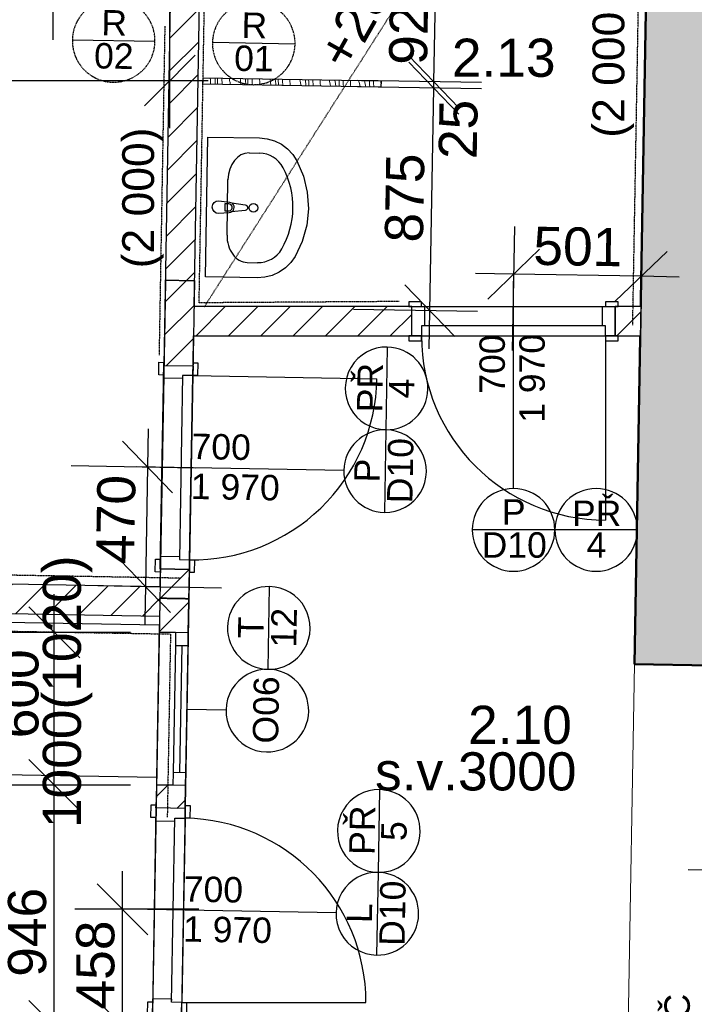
# Model space of a CAD drawing. Header units: millimetres. Extents: x -25972 to 4435, y -2839 to 20217.
# Tile 45 of 110: x -18651 to -15999, y 3726 to 7595. Entities that reach past the tile are written whole.
import ezdxf

# ---------------------------------------------------------------- set-up
doc = ezdxf.new("R2010")
doc.units = ezdxf.units.MM
doc.header["$MEASUREMENT"] = 0
for name, pattern in [('Wipeout_Contour', [1000, 0, -1000]), ('Čerchovaná M', [4.5, 2.5, -0.85, 0.3, -0.85]), ('Čárkovaná M', [4.5, 2.5, -2]), ('Čárkovaná S', [2.5, 1.5, -1])]:
    doc.linetypes.add(name, pattern=pattern)
for name, color, linetype in [('7._POHLED ZÁPADNÍ_2_0', 7, 'Continuous'), ('7._POHLED ZÁPADNÍ_2_3D prvky fasada nove', 7, 'Continuous'), ('7._POHLED ZÁPADNÍ_2_Anotace - SP', 7, 'Continuous'), ('7._POHLED ZÁPADNÍ_2_Konstrukce - nosné', 7, 'Continuous'), ('7._POHLED ZÁPADNÍ_2_Kóty - SP', 7, 'Continuous'), ('7._POHLED ZÁPADNÍ_2_Nové_Anotace - SP', 7, 'Continuous'), ('7._POHLED ZÁPADNÍ_2_Nové_Interiér - nábytek', 7, 'Continuous'), ('7._POHLED ZÁPADNÍ_2_Nové_Konstrukce - nosné', 7, 'Continuous'), ('7._POHLED ZÁPADNÍ_2_Nové_Kresby a obrázky', 7, 'Continuous'), ('7._POHLED ZÁPADNÍ_2_Nové_Kóty - SP', 7, 'Continuous'), ('7._POHLED ZÁPADNÍ_2_Nové_Otvory – Dveře', 7, 'Continuous'), ('7._POHLED ZÁPADNÍ_2_Nové_Otvory – Okna', 7, 'Continuous'), ('7._POHLED ZÁPADNÍ_2_Nové_Otvory – Značky dveří', 7, 'Continuous'), ('7._POHLED ZÁPADNÍ_2_Nové_Otvory – Značky oken', 7, 'Continuous'), ('7._POHLED ZÁPADNÍ_2_Nové_Výplně – Řezové', 7, 'Continuous'), ('7._POHLED ZÁPADNÍ_2_Otvory – Dveře', 7, 'Continuous'), ('7._POHLED ZÁPADNÍ_2_Otvory – Značky dveří', 7, 'Continuous'), ('7._POHLED ZÁPADNÍ_2_Otvory – Značky oken', 7, 'Continuous'), ('7._POHLED ZÁPADNÍ_2_Výplně – Řezové', 7, 'Continuous'), ('7._POHLED ZÁPADNÍ_2_Zóny', 7, 'Continuous')]:
    doc.layers.add(name, color=color, linetype=linetype)
doc.styles.add('GENEROVANÝ_STYL_1', font='txt')
doc.styles.add('GENEROVANÝ_STYL_2', font='txt')
pattern_1 = [(45, (0, -9e-13), (-63.6396, 63.6396), [])]

# ---------------------------------------------------------------- blocks, each defined once
blk = doc.blocks.new('*X45', base_point=(-26263.1, -5016.6))
at = {"layer": '7._POHLED ZÁPADNÍ_2_Nové_Výplně – Řezové', "color": 21, "linetype": 'Continuous', "lineweight": 20, "true_color": 0xffaaaa}
for p, q in [((-17902.3, 7366.3), (-17901.4, 7356.6)), ((-17901.4, 7356.6), (-17900.7, 7341.3)), ((-17882.5, 7360.7), (-17882.7, 7366.1)), ((-17882.4, 7355.3), (-17882.5, 7360.7)), ((-17882.5, 7350), (-17882.4, 7355.3)), ((-17873.2, 7343.2), (-17874, 7365.8)), ((-17855.3, 7340.5), (-17856.8, 7365.5)), ((-17827, 7363), (-17827.2, 7365)), ((-17826.6, 7359.1), (-17827, 7363)), ((-17826, 7355.2), (-17826.6, 7359.1)), ((-17825.3, 7351.3), (-17826, 7355.2)), ((-17784.2, 7364.3), (-17783.5, 7358.9)), ((-17783.5, 7358.9), (-17781.7, 7339.2)), ((-17764, 7361), (-17764.4, 7363.9)), ((-17763.4, 7355.7), (-17764, 7361)), ((-17763, 7350.3), (-17763.4, 7355.7)), ((-17754.3, 7357), (-17754.5, 7363.7)), ((-17753.7, 7338.7), (-17754.3, 7357)), ((-17736.9, 7346.9), (-17737.7, 7363.4)), ((-17707.5, 7349.7), (-17708.4, 7363)), ((-17666.8, 7362.2), (-17666.5, 7361)), ((-17666.5, 7361), (-17663.4, 7337.7)), ((-17646.7, 7361.8), (-17645.4, 7350.5)), ((-17634.3, 7336.6), (-17634.9, 7361.6)), ((-17618.2, 7354.2), (-17618.4, 7361.3)), ((-17617.3, 7336.3), (-17618.2, 7354.2)), ((-17589.2, 7355.1), (-17589.5, 7360.8)), ((-17588.3, 7341.9), (-17589.2, 7355.1)), ((-17550.2, 7360.1), (-17546.5, 7339.8)), ((-17529.1, 7359.8), (-17528.2, 7353.7)), ((-17528.2, 7353.7), (-17526.7, 7341.5)), ((-17515.1, 7349.5), (-17515.2, 7359.5)), ((-17498.1, 7334.2), (-17499, 7359.2)), ((-17469.8, 7347.3), (-17470.4, 7358.7)), ((-17434.3, 7358.1), (-17430.6, 7341.8)), ((-17412, 7357.7), (-17411.8, 7356.8)), ((-17411.8, 7356.8), (-17409.9, 7344.7)), ((-17395.1, 7332.4), (-17395.5, 7357.4)), ((-17379, 7340.5), (-17379.4, 7357.1)), ((-17351, 7352.7), (-17351.1, 7356.6)), ((-17350.4, 7339.4), (-17351, 7352.7)), ((-17319.2, 7356.1), (-17315.8, 7343.6)), ((-17295.4, 7355.7), (-17293.9, 7347.7)), ((-17276, 7351.4), (-17276.2, 7355.3)), ((-17259.7, 7347.9), (-17259.7, 7355)), ((-17231.3, 7344.9), (-17231.6, 7354.5)), ((-17882.7, 7341), (-17882.5, 7350)), ((-17873.1, 7340.8), (-17873.2, 7343.2)), ((-17824.4, 7347.5), (-17825.3, 7351.3)), ((-17823.4, 7343.6), (-17824.4, 7347.5)), ((-17823.4, 7343.6), (-17822.3, 7339.9)), ((-17762.6, 7344.9), (-17763, 7350.3)), ((-17762.4, 7339.6), (-17762.6, 7344.9)), ((-17762.4, 7338.9), (-17762.4, 7339.6)), ((-17736.4, 7338.4), (-17736.9, 7346.9)), ((-17707.3, 7345.8), (-17707.5, 7349.7)), ((-17707, 7341.9), (-17707.3, 7345.8)), ((-17706.5, 7337.9), (-17707, 7341.9)), ((-17663.4, 7337.7), (-17663.3, 7337.1)), ((-17644.6, 7345.2), (-17645.4, 7350.5)), ((-17643.9, 7339.8), (-17644.6, 7345.2)), ((-17643.6, 7336.8), (-17643.9, 7339.8)), ((-17587.9, 7335.8), (-17588.3, 7341.9)), ((-17546.5, 7339.8), (-17545.8, 7335.1)), ((-17526.7, 7341.5), (-17526, 7334.7)), ((-17514.7, 7334.5), (-17515.1, 7349.5)), ((-17469.1, 7334), (-17469.8, 7347.3)), ((-17430.6, 7341.8), (-17429, 7333)), ((-17409.9, 7344.7), (-17408.2, 7332.5)), ((-17378.8, 7332.1), (-17379, 7340.5)), ((-17350, 7331.6), (-17350.4, 7339.4)), ((-17315.8, 7343.6), (-17312.9, 7331)), ((-17293.9, 7347.7), (-17291.7, 7335.6)), ((-17291.7, 7335.6), (-17290.9, 7330.6)), ((-17275.8, 7346.8), (-17276, 7351.4)), ((-17275.5, 7342.1), (-17275.8, 7346.8)), ((-17275.3, 7330.3), (-17275.5, 7342.1)), ((-17259.2, 7330), (-17259.7, 7347.9))]:
    blk.add_line(p, q, dxfattribs=at)

msp = doc.modelspace()

# ---------------------------------------------------------------- hatches: boundary and pattern name
at = {"layer": '7._POHLED ZÁPADNÍ_2_Výplně – Řezové', "linetype": 'Continuous', "lineweight": 13}
msp.add_hatch(color=254, dxfattribs=at).paths.add_polyline_path([(-16234.3, 5062.2), (-15934.3, 5057), (-15862.4, 9181.1), (-16161.9, 9211.4)])

# ---------------------------------------------------------------- linework, layer by layer
at = {"layer": '7._POHLED ZÁPADNÍ_2_Konstrukce - nosné', "color": 7, "linetype": 'Continuous', "lineweight": 50}
msp.add_line((-16234.3, 5062.2), (-15934.3, 5057), dxfattribs=at)
at = {"layer": '7._POHLED ZÁPADNÍ_2_Konstrukce - nosné', "color": 7, "linetype": 'Continuous', "lineweight": 50, "flags": 128}
msp.add_lwpolyline([(-16161.9, 9211.4), (-16234.3, 5062.2)], dxfattribs=at)
at = {"layer": '7._POHLED ZÁPADNÍ_2_Nové_Interiér - nábytek', "color": 1, "linetype": 'Continuous', "lineweight": 25}
for p, q in [((-17749.6, 7071.1), (-17708.9, 7070.4)), ((-17836.2, 6748.4), (-17832.3, 6966.3)), ((-17844.1, 6871.1), (-17844.6, 6843.9)), ((-17829.2, 6870.9), (-17844.1, 6871.1)), ((-17844.6, 6843.9), (-17829.7, 6843.7)), ((-17757.2, 6640.7), (-17716.5, 6640))]:
    msp.add_line(p, q, dxfattribs=at)
at = {"layer": '7._POHLED ZÁPADNÍ_2_Nové_Interiér - nábytek', "color": 1, "linetype": 'Continuous', "lineweight": 25, "flags": 128}
msp.add_lwpolyline([(-17868.8, 6883), (-17826.9, 6878.2, -0.12102), (-17817.5, 6874.8), (-17764.7, 6867.2, -0.882566), (-17765.1, 6845), (-17818.1, 6839.3, -0.12102), (-17827.7, 6836.2), (-17869.7, 6833, -1)], format="xyb", close=True, dxfattribs=at)
at = {"layer": '7._POHLED ZÁPADNÍ_2_Nové_Interiér - nábytek', "color": 1, "linetype": 'Continuous', "lineweight": 25}
msp.add_circle((-17732.2, 6855.5), 17.5, dxfattribs=at)
for centre, radius, start, end in [((-17829.5, 6857.3), 13.6, 268.9912, 88.9912), ((-17829.2, 6857.3), 21.1, 301.7622, 56.2202)]:
    msp.add_arc(centre, radius, start, end, dxfattribs=at)
for centre, major_axis, ratio, start_param, end_param in [((-17751.5, 6964.7), (1.9, 106.4), 0.759899, 0, 1.570796), ((-17710.8, 6964.1), (-107.7, 1.9), 0.986413, 3.638567, 4.712389), ((-17916.3, 6858.8), (-339.3, 6), 0.986413, 2.644618, 3.638567), ((-17755.3, 6747.1), (1.9, 106.4), 0.759899, 1.570796, 3.141593), ((-17714.6, 6746.3), (-107.7, 1.9), 0.986413, 1.570796, 2.644618)]:
    msp.add_ellipse(centre, major_axis=major_axis, ratio=ratio, start_param=start_param, end_param=end_param, dxfattribs=at)
at = {"layer": '7._POHLED ZÁPADNÍ_2_Nové_Konstrukce - nosné', "color": 1, "linetype": 'Continuous', "lineweight": 25}
for p, q in [((-18119.4, 7508.8), (-18444.3, 7514.5)), ((-17568.6, 7499.1), (-17893.5, 7504.8))]:
    msp.add_line(p, q, dxfattribs=at)
at = {"layer": '7._POHLED ZÁPADNÍ_2_Nové_Konstrukce - nosné', "color": 1, "linetype": 'Čerchovaná M', "lineweight": 25, "flags": 128}
msp.add_lwpolyline([(-18444.3, 7514.5, 1), (-18119.4, 7508.8, 1)], format="xyb", close=True, dxfattribs=at)
at = {"layer": '7._POHLED ZÁPADNÍ_2_Nové_Kóty - SP', "color": 1, "linetype": 'Continuous', "lineweight": 25}
for p, q in [((-17022.8, 7350.9), (-17006.5, 8276.1)), ((-17121, 7452.6), (-16924.6, 7249.1)), ((-16925, 7224.1), (-17121.5, 7427.6)), ((-17038.7, 6451.1), (-17023.3, 7325.9)), ((-17023.3, 7325.9), (-17022.8, 7350.9)), ((-16705.9, 6782.6), (-16714.5, 6295.2)), ((-16607.5, 6693.3), (-16810.9, 6496.9)), ((-16309.6, 6488.1), (-16106.2, 6684.5)), ((-16709.2, 6595.1), (-16859.2, 6597.8)), ((-16207.9, 6586.3), (-16709.2, 6595.1)), ((-16057.9, 6583.6), (-16207.9, 6586.3)), ((-17041.3, 6301.1), (-17038.7, 6451.1)), ((-18146.3, 5987.4), (-18149, 5837.4)), ((-18050.7, 5735.6), (-18247.2, 5939.1)), ((-18448.9, 5842.7), (-17961.5, 5834.1)), ((-18215.3, 5187.2), (-18702.8, 5187.2)), ((-18515.3, 4587.3), (-18515.3, 5187.2)), ((-18615.3, 4687.3), (-18415.3, 4487.3)), ((-18215.3, 4587.3), (-18702.8, 4587.3)), ((-18515.3, 3641.1), (-18515.3, 4587.3)), ((-18246.9, 4098.9), (-18246.9, 4248.9)), ((-18146.9, 3998.9), (-18346.9, 4198.9)), ((-17946.9, 4098.9), (-18434.4, 4098.9)), ((-18246.9, 3641.1), (-18246.9, 4098.9)), ((-18615.3, 3741.1), (-18415.3, 3541.1)), ((-18346.9, 3741.1), (-18146.9, 3541.1))]:
    msp.add_line(p, q, dxfattribs=at)
at = {"layer": '7._POHLED ZÁPADNÍ_2_Nové_Otvory – Dveře', "color": 1, "linetype": 'Continuous', "lineweight": 25}
for p, q in [((-17071.7, 6467.4), (-17071.7, 6486.4)), ((-17059.7, 6467.4), (-17059.7, 6392.4)), ((-16359.7, 6392.4), (-16359.7, 6467.4)), ((-16347.7, 6486.4), (-16347.7, 6467.4)), ((-17059.7, 6392.4), (-17071.7, 6392.4)), ((-17071.7, 6392.4), (-17071.7, 6352.4)), ((-16347.7, 6392.4), (-17071.7, 6392.4)), ((-17071.7, 6392.4), (-17071.7, 6352.4)), ((-16347.7, 6392.4), (-16359.7, 6392.4)), ((-16347.7, 6352.4), (-16347.7, 6392.4)), ((-16347.7, 6352.4), (-16347.7, 6392.4)), ((-17071.7, 6333.4), (-17071.7, 6352.4)), ((-17071.7, 6352.4), (-16347.7, 6352.4)), ((-16347.7, 6352.4), (-16347.7, 6333.4)), ((-16347.7, 6352.4), (-16347.7, 5628.4)), ((-18085.6, 6198.3), (-18104.6, 6198.7)), ((-18010.6, 6197), (-18023.3, 5473.1)), ((-18010.6, 6197), (-18010.8, 6185)), ((-17970.6, 6196.3), (-18010.6, 6197)), ((-17970.6, 6196.3), (-18010.6, 6197)), ((-17983.3, 5472.4), (-17970.6, 6196.3)), ((-17951.6, 6196), (-17970.6, 6196.3)), ((-17970.6, 6196.3), (-17246.7, 6183.5)), ((-18010.8, 6185), (-18085.8, 6186.3)), ((-18117.3, 5474.8), (-18098.3, 5474.4)), ((-18098.1, 5486.4), (-18023.1, 5485.1)), ((-18023.1, 5485.1), (-18023.3, 5473.1)), ((-18023.3, 5473.1), (-17983.3, 5472.4)), ((-18023.3, 5473.1), (-17983.3, 5472.4)), ((-17983.3, 5472.4), (-17964.3, 5472.1)), ((-18116.2, 4459.1), (-18135.2, 4459.4)), ((-18053.9, 3733.9), (-18041.2, 4457.7)), ((-18041.4, 4445.7), (-18041.2, 4457.7)), ((-18041.2, 4457.7), (-18001.2, 4457)), ((-18041.2, 4457.7), (-18001.2, 4457)), ((-18001.2, 4457), (-18013.9, 3733.1)), ((-17982.2, 4456.7), (-18001.2, 4457)), ((-18116.4, 4447.1), (-18041.4, 4445.7)), ((-18148.8, 3685.5), (-18147.9, 3735.5)), ((-18147.9, 3735.5), (-18128.9, 3735.2)), ((-18128.9, 3735.2), (-18129.8, 3685.2)), ((-18128.7, 3747.2), (-18129.6, 3697.2)), ((-18053.7, 3745.8), (-18128.7, 3747.2)), ((-18053.9, 3733.9), (-18053.7, 3745.8)), ((-18013.9, 3733.1), (-18053.9, 3733.9)), ((-18013.9, 3733.1), (-18053.9, 3733.9)), ((-18014.8, 3683.2), (-18013.9, 3733.1)), ((-18014.6, 3695.2), (-18013.9, 3733.1)), ((-18013.9, 3733.1), (-17995, 3732.8)), ((-18013.9, 3733.1), (-17289.9, 3733.1)), ((-17995, 3732.8), (-17995.8, 3682.8))]:
    msp.add_line(p, q, dxfattribs=at)
for centre, start, end in [((-16347.7, 6352.4), 180, 270), ((-17970.6, 6196.3), 268.9912, 358.9912), ((-18013.9, 3733.1), 0, 88.9912)]:
    msp.add_arc(centre, 724, start, end, dxfattribs=at)
at = {"layer": '7._POHLED ZÁPADNÍ_2_Nové_Otvory – Okna', "color": 1, "linetype": 'Continuous', "lineweight": 25}
for p, q in [((-18039.3, 5136.1), (-18048.1, 4636.1)), ((-18039.3, 5136.1), (-17989.3, 5135.2)), ((-18014.3, 5135.6), (-18023.1, 4635.7)), ((-17998.1, 4635.3), (-17989.3, 5135.2)), ((-17998.1, 4635.3), (-18048.1, 4636.1))]:
    msp.add_line(p, q, dxfattribs=at)
at = {"layer": '7._POHLED ZÁPADNÍ_2_Nové_Otvory – Značky dveří', "color": 1, "linetype": 'Continuous', "lineweight": 25}
for p, q in [((-18520.6, 8290.5), (-18520.6, 7515.8)), ((-16709.7, 5752.4), (-16709.7, 6567.4)), ((-17206, 6308.4), (-17211.7, 5983.4)), ((-17211.7, 5983.4), (-17217.4, 5658.5)), ((-17377, 5823.8), (-18191.9, 5838.1)), ((-16547.2, 5589.9), (-16872.2, 5589.9)), ((-16222.2, 5589.9), (-16547.2, 5589.9)), ((-17236.6, 4569.1), (-17242.3, 4244.1)), ((-17242.3, 4244.1), (-17248.1, 3919.2)), ((-14993.3, 4235.4), (-16023.1, 4253.4)), ((-17407.7, 4084.5), (-18222.5, 4098.9))]:
    msp.add_line(p, q, dxfattribs=at)
at = {"layer": '7._POHLED ZÁPADNÍ_2_Nové_Otvory – Značky dveří', "color": 1, "linetype": 'Continuous', "lineweight": 25, "flags": 128}
for points in [[(-17211.7, 5983.4, 1), (-17206, 6308.4, 1)], [(-17217.4, 5658.5, 1), (-17211.7, 5983.4, 1)], [(-16872.2, 5589.9, 1), (-16547.2, 5589.9, 1)], [(-16547.2, 5589.9, 1), (-16222.2, 5589.9, 1)], [(-17242.3, 4244.1, 1), (-17236.6, 4569.1, 1)], [(-17248.1, 3919.2, 1), (-17242.3, 4244.1, 1)]]:
    msp.add_lwpolyline(points, format="xyb", close=True, dxfattribs=at)
at = {"layer": '7._POHLED ZÁPADNÍ_2_Nové_Otvory – Značky oken', "color": 1, "linetype": 'Continuous', "lineweight": 25}
for p, q in [((-17674.7, 5042.1), (-17668.9, 5367.1)), ((-17993.7, 4885.2), (-17840, 4882.5))]:
    msp.add_line(p, q, dxfattribs=at)
at = {"layer": '7._POHLED ZÁPADNÍ_2_Nové_Otvory – Značky oken', "color": 1, "linetype": 'Continuous', "lineweight": 25, "flags": 128}
for points in [[(-17668.9, 5367.1, 1), (-17674.7, 5042.1, 1)], [(-17674.7, 5042.1, 1), (-17680.4, 4717.2, 1)]]:
    msp.add_lwpolyline(points, format="xyb", close=True, dxfattribs=at)
at = {"layer": '7._POHLED ZÁPADNÍ_2_Otvory – Dveře', "color": 8, "linetype": 'Continuous', "lineweight": 13}
for q in [(-16259.7, 3607.4), (-15934.3, 5057)]:
    msp.add_line((-16234.3, 5062.2), q, dxfattribs=at)

# ---------------------------------------------------------------- texts
at = {"layer": '7._POHLED ZÁPADNÍ_2_0', "color": 1, "linetype": 'Continuous', "lineweight": 25, "insert": (-16065.8, 3258.6), "char_height": 100, "attachment_point": 5, "rotation": 90, "style": 'GENEROVANÝ_STYL_1'}
msp.add_mtext('\\A1;{\\pqc;\\fArial|b0|i0|c238|p38;SAMOZAVÍRAČ}', dxfattribs=at)
at = {"layer": '7._POHLED ZÁPADNÍ_2_Anotace - SP', "color": 1, "linetype": 'Continuous', "lineweight": 25, "attachment_point": 5, "style": 'GENEROVANÝ_STYL_1'}
for s, insert, char_height, rotation in [('\\A1;{\\pqc;\\fArial|b0|i0|c238|p38;+\\fArial|b0|i0|c238|p38;2800}', (-17279, 7680.2), 150, 60.5885), ('\\A1;{\\pqc;\\fArial|b0|i0|c238|p38;(\\fArial|b0|i0|c238|p38;2 0\\fArial|b0|i0|c238|p38;00)}', (-16317.7, 7407.7), 125, 90)]:
    msp.add_mtext(s, dxfattribs=dict(at, insert=insert, char_height=char_height, rotation=rotation))
at = {"layer": '7._POHLED ZÁPADNÍ_2_Anotace - SP', "color": 1, "linetype": 'Continuous', "lineweight": 25, "insert": (-16858.1, 4639.9), "char_height": 150, "attachment_point": 5, "style": 'GENEROVANÝ_STYL_1'}
msp.add_mtext('\\A1;{\\pqc;\\fArial|b0|i0|c238|p38;s.v.\\fArial|b0|i0|c238|p38;30\\fArial|b0|i0|c238|p38;00}', dxfattribs=at)
at = {"layer": '7._POHLED ZÁPADNÍ_2_Konstrukce - nosné', "color": 1, "linetype": 'Continuous', "lineweight": 25, "char_height": 100, "attachment_point": 4, "rotation": 358.9912, "style": 'GENEROVANÝ_STYL_1'}
for s, insert in [('\\A1;{\\pql;\\fArial|b0|i0|c238|p38;R}', (-18330, 7583.2)), ('\\A1;{\\pql;\\fArial|b0|i0|c238|p38;R}', (-17779.2, 7573.5)), ('\\A1;{\\pql;\\fArial|b0|i0|c238|p38;0\\fArial|b0|i0|c238|p38;2}', (-18358.8, 7452.9)), ('\\A1;{\\pql;\\fArial|b0|i0|c238|p38;0\\fArial|b0|i0|c238|p38;1}', (-17808, 7443.2))]:
    msp.add_mtext(s, dxfattribs=dict(at, insert=insert))
at = {"layer": '7._POHLED ZÁPADNÍ_2_Kóty - SP', "color": 1, "linetype": 'Continuous', "lineweight": 25, "char_height": 150, "attachment_point": 7, "style": 'GENEROVANÝ_STYL_2'}
for s, insert, width, rotation in [('\\A1;{\\pql;\\fArial|b0|i0|c0|p38;925}', (-17047.7, 7416.1), 341.487, 88.9912), ('\\A1;{\\pql;\\fArial|b0|i0|c0|p38;25}', (-16852.5, 7046), 227.658, 88.9912), ('\\A1;{\\pql;\\fArial|b0|i0|c0|p38;875}', (-17064, 6718.3), 341.487, 88.9912), ('\\A1;{\\pql;\\fArial|b0|i0|c0|p38;501}', (-16632.8, 6629.6), 341.487, 358.9912), ('\\A1;{\\pql;\\fArial|b0|i0|c0|p38;470}', (-18199.6, 5454.8), 341.487, 88.9912), ('\\A1;{\\pql;\\fArial|b0|i0|c0|p38;600}', (-18575.3, 4771), 341.487, 90), ('\\A1;{\\pql;\\fArial|b0|i0|c0|p38;946}', (-18545.3, 3833.7), 341.487, 90), ('\\A1;{\\pql;\\fArial|b0|i0|c0|p38;458}', (-18276.9, 3705.2), 341.487, 90)]:
    msp.add_mtext(s, dxfattribs=dict(at, insert=insert, width=width, rotation=rotation))
at = {"layer": '7._POHLED ZÁPADNÍ_2_Otvory – Značky dveří', "color": 1, "linetype": 'Continuous', "lineweight": 25, "char_height": 100, "style": 'GENEROVANÝ_STYL_1'}
for s, insert, attachment_point, rotation in [('\\A1;{\\pql;\\pt0;\\fArial|b0|i0|c238|p38;700}', (-16742.3, 6124.8), 7, 90), ('\\A1;{\\pql;\\pt0;\\fArial|b0|i0|c238|p38;1\xa0970}', (-16686.8, 6010.5), 1, 90), ('\\A1;{\\pql;\\pt0;\\fArial|b0|i0|c238|p38;PŘ}', (-17275.6, 6051.9), 4, 88.9912), ('\\A1;{\\pql;\\pt0;\\fArial|b0|i0|c238|p38;4}', (-17150.2, 6106.9), 4, 88.9912), ('\\A1;{\\pql;\\pt0;\\fArial|b0|i0|c238|p38;700}', (-17976.4, 5867), 7, 358.9912), ('\\A1;{\\pql;\\pt0;\\fArial|b0|i0|c238|p38;D10}', (-17156.7, 5694.6), 4, 88.9912), ('\\A1;{\\pql;\\pt0;\\fArial|b0|i0|c238|p38;P}', (-17286.1, 5776.5), 4, 88.9912), ('\\A1;{\\pql;\\pt0;\\fArial|b0|i0|c238|p38;1\xa0970}', (-17977.4, 5811.5), 1, 358.9912), ('\\A1;{\\pql;\\pt0;\\fArial|b0|i0|c238|p38;PŘ}', (-17306.2, 4312.7), 4, 88.9912), ('\\A1;{\\pql;\\pt0;\\fArial|b0|i0|c238|p38;5}', (-17180, 4367.6), 4, 88.9912), ('\\A1;{\\pql;\\pt0;\\fArial|b0|i0|c238|p38;700}', (-18007, 4127.7), 7, 358.9912), ('\\A1;{\\pql;\\pt0;\\fArial|b0|i0|c238|p38;D10}', (-17187.3, 3955.4), 4, 88.9912), ('\\A1;{\\pql;\\pt0;\\fArial|b0|i0|c238|p38;L}', (-17316.6, 4045), 4, 88.9912), ('\\A1;{\\pql;\\pt0;\\fArial|b0|i0|c238|p38;1\xa0970}', (-18008, 4072.2), 1, 358.9912)]:
    msp.add_mtext(s, dxfattribs=dict(at, insert=insert, attachment_point=attachment_point, rotation=rotation))
at = {"layer": '7._POHLED ZÁPADNÍ_2_Otvory – Značky dveří', "color": 1, "linetype": 'Continuous', "lineweight": 25, "char_height": 100, "attachment_point": 4, "style": 'GENEROVANÝ_STYL_1'}
for s, insert in [('\\A1;{\\pql;\\pt0;\\fArial|b0|i0|c238|p38;P}', (-16755.4, 5660.6)), ('\\A1;{\\pql;\\pt0;\\fArial|b0|i0|c238|p38;PŘ}', (-16479.8, 5655)), ('\\A1;{\\pql;\\pt0;\\fArial|b0|i0|c238|p38;D10}', (-16835, 5529.8)), ('\\A1;{\\pql;\\pt0;\\fArial|b0|i0|c238|p38;4}', (-16422.6, 5530.6))]:
    msp.add_mtext(s, dxfattribs=dict(at, insert=insert))
at = {"layer": '7._POHLED ZÁPADNÍ_2_Otvory – Značky oken', "color": 1, "linetype": 'Continuous', "lineweight": 25, "char_height": 100, "attachment_point": 4, "rotation": 88.9912, "style": 'GENEROVANÝ_STYL_1'}
for s, insert in [('\\A1;{\\pql;\\pt0;\\fArial|b0|i0|c238|p38;12}', (-17613.9, 5127.7)), ('\\A1;{\\pql;\\pt0;\\fArial|b0|i0|c238|p38;T}', (-17743.3, 5163.3)), ('\\A1;{\\pql;\\pt0;\\fArial|b0|i0|c238|p38;O06}', (-17684.7, 4750.4))]:
    msp.add_mtext(s, dxfattribs=dict(at, insert=insert))
at = {"layer": '7._POHLED ZÁPADNÍ_2_Zóny', "color": 1, "linetype": 'Continuous', "lineweight": 25, "char_height": 150, "attachment_point": 2, "style": 'GENEROVANÝ_STYL_1'}
for s, insert in [('\\A1;{\\pqc;\\pt0;\\fArial|b0|i0|c238|p38;2.13}', (-16748.2, 7520.3)), ('\\A1;{\\pqc;\\pt0;\\fArial|b0|i0|c238|p38;2.10}', (-16684.4, 4898.9))]:
    msp.add_mtext(s, dxfattribs=dict(at, insert=insert))

# ---------------------------------------------------------------- wipeouts: each hides what was drawn before it
at = {"color": 254, "linetype": 'Wipeout_Contour', "lineweight": 0, "ltscale": 78696.118697}
msp.add_wipeout([(-18029.5, 9381.3), (-18084.9, 6236.3), (-17969.9, 6234.3), (-17914.5, 9379.3)], dxfattribs=at).dxf.layer = '7._POHLED ZÁPADNÍ_2_Nové_Výplně – Řezové'
at = {"color": 254, "linetype": 'Wipeout_Contour', "lineweight": 0, "ltscale": 75237.613559}
msp.add_wipeout([(-18103.4, 5187.2), (-17988.4, 5185.2), (-17984, 5434.4), (-18099, 5436.4)], dxfattribs=at).dxf.layer = '7._POHLED ZÁPADNÍ_2_Nové_Výplně – Řezové'
at = {"color": 254, "linetype": 'Wipeout_Contour', "lineweight": 0, "ltscale": 74478.216294}
msp.add_wipeout([(-18113.9, 4587.3), (-18115.5, 4497.1), (-18000.5, 4495), (-17998.9, 4585.3)], dxfattribs=at).dxf.layer = '7._POHLED ZÁPADNÍ_2_Nové_Výplně – Řezové'

# ---------------------------------------------------------------- next in the draw order: hatches: boundary and pattern name
at = {"layer": '7._POHLED ZÁPADNÍ_2_Nové_Výplně – Řezové', "linetype": 'Continuous', "lineweight": 20, "true_color": 0xffaaaa}
h = msp.add_hatch(dxfattribs=at)
h.set_pattern_fill('Zdivo___lehčené_tvárnice_79', color=21, style=0, pattern_type=2)
h.set_pattern_definition(pattern_1)
h.paths.add_polyline_path([(-18029.5, 9381.3), (-18084.9, 6236.3), (-17969.9, 6234.3), (-17914.5, 9379.3)])
h = msp.add_hatch(dxfattribs=at)
h.set_pattern_fill('Zdivo___lehčené_tvárnice_79', color=21, style=0, pattern_type=2)
h.set_pattern_definition(pattern_1)
h.paths.add_polyline_path([(-18103.4, 5187.2), (-17988.4, 5185.2), (-17984, 5434.4), (-18099, 5436.4)])
h = msp.add_hatch(dxfattribs=at)
h.set_pattern_fill('Zdivo___lehčené_tvárnice_79', color=21, style=0, pattern_type=2)
h.set_pattern_definition(pattern_1)
h.paths.add_polyline_path([(-18113.9, 4587.3), (-18115.5, 4497.1), (-18000.5, 4495), (-17998.9, 4585.3)])

# ---------------------------------------------------------------- next in the draw order: linework, layer by layer
at = {"layer": '7._POHLED ZÁPADNÍ_2_Nové_Interiér - nábytek', "color": 1, "linetype": 'Continuous', "lineweight": 25, "flags": 128}
msp.add_lwpolyline([(-17911.5, 7133.7), (-17707.9, 7130.2), (-17677.9, 7127), (-17649.1, 7118.6), (-17622.2, 7105.3), (-17598.1, 7087.4), (-17577.6, 7065.7), (-17561.4, 7040.6), (-17535.9, 6980.4), (-17520.7, 6916.9), (-17516.4, 6851.7), (-17523, 6786.8), (-17540.4, 6723.8), (-17568, 6664.6), (-17585.1, 6640.1), (-17606.3, 6619.1), (-17631, 6602.1), (-17658.4, 6589.7), (-17687.5, 6582.4), (-17717.5, 6580.2), (-17921.2, 6583.8)], close=True, dxfattribs=at)
at = {"layer": '7._POHLED ZÁPADNÍ_2_Nové_Konstrukce - nosné', "color": 1, "linetype": 'Continuous', "lineweight": 25}
for p, q in [((-18084.9, 6236.3), (-18084.7, 6248.3)), ((-18084.9, 6236.3), (-17969.9, 6234.3)), ((-17969.9, 6234.3), (-17969.7, 6246.3)), ((-18099, 5436.4), (-18099.2, 5424.4)), ((-18099, 5436.4), (-17984, 5434.4)), ((-17984, 5434.4), (-17984.2, 5422.4)), ((-18038.4, 5186.1), (-18103.4, 5187.2)), ((-17988.4, 5185.2), (-18038.4, 5186.1)), ((-18048.9, 4586.2), (-18113.9, 4587.3)), ((-17998.9, 4585.3), (-18048.9, 4586.2)), ((-18115.5, 4497.1), (-18115.3, 4509.1)), ((-18000.5, 4495), (-18115.5, 4497.1)), ((-18000.5, 4495), (-18000.3, 4507))]:
    msp.add_line(p, q, dxfattribs=at)
at = {"layer": '7._POHLED ZÁPADNÍ_2_Nové_Konstrukce - nosné', "color": 1, "linetype": 'Continuous', "lineweight": 25, "flags": 128}
for points in [[(-18029.5, 9381.3), (-18084.9, 6236.3)], [(-17965.8, 6467.4), (-17914.5, 9379.3)], [(-17969.9, 6234.3), (-17967.8, 6352.4)], [(-18099, 5436.4), (-18100.2, 5366.4)], [(-17988.4, 5185.2), (-17984, 5434.4)], [(-18102.2, 5251.5), (-18103.4, 5187.2)], [(-18113.9, 4587.3), (-18115.5, 4497.1)], [(-18000.5, 4495), (-17998.9, 4585.3)]]:
    msp.add_lwpolyline(points, dxfattribs=at)
at = {"layer": '7._POHLED ZÁPADNÍ_2_Nové_Kresby a obrázky', "color": 1, "linetype": 'Čárkovaná S', "lineweight": 25}
for p, q in [((-18076.6, 6571.5), (-17964, 6569.5)), ((-17986.2, 5319.4), (-18017.3, 3569.5))]:
    msp.add_line(p, q, dxfattribs=at)
at = {"layer": '7._POHLED ZÁPADNÍ_2_Nové_Kresby a obrázky', "color": 1, "linetype": 'Čerchovaná M', "lineweight": 25, "flags": 128}
for points in [[(-18080.7, 7569.5), (-18103.4, 6276.3)], [(-19992.8, 4883.4), (-19987.1, 5214.6), (-18058.4, 5180.7), (-18071.1, 4461.3)]]:
    msp.add_lwpolyline(points, dxfattribs=at)
at = {"layer": '7._POHLED ZÁPADNÍ_2_Nové_Kóty - SP', "color": 1, "linetype": 'Continuous', "lineweight": 25}
for p, q in [((-18060.8, 7168.4), (-18060.8, 7655.9)), ((-18160.8, 7255.9), (-17960.8, 7455.9)), ((-19976.5, 7355.9), (-18060.8, 7355.9))]:
    msp.add_line(p, q, dxfattribs=at)
at = {"layer": '7._POHLED ZÁPADNÍ_2_Nové_Otvory – Dveře', "color": 1, "linetype": 'Continuous', "lineweight": 25}
for p, q in [((-18104.6, 6198.7), (-18103.7, 6248.6)), ((-18103.7, 6248.6), (-18084.7, 6248.3)), ((-18099, 5436.4), (-18084.9, 6236.3)), ((-18085.8, 6186.3), (-18084.9, 6236.3)), ((-18084.7, 6248.3), (-18085.6, 6198.3)), ((-18084.9, 6236.3), (-18084.7, 6248.3)), ((-18084.9, 6236.3), (-18084.7, 6248.3)), ((-18084.9, 6236.3), (-17969.9, 6234.3)), ((-18084.9, 6236.3), (-17969.9, 6234.3)), ((-18084.9, 6236.3), (-17969.9, 6234.3)), ((-17984, 5434.4), (-17969.9, 6234.3)), ((-17970.6, 6196.3), (-17969.7, 6246.3)), ((-17969.9, 6234.3), (-17970.6, 6196.3)), ((-17969.9, 6234.3), (-17969.7, 6246.3)), ((-17969.9, 6234.3), (-17969.7, 6246.3)), ((-17969.7, 6246.3), (-17950.7, 6246)), ((-17950.7, 6246), (-17951.6, 6196)), ((-18118.2, 5424.8), (-18117.3, 5474.8)), ((-18098.3, 5474.4), (-18099.2, 5424.4)), ((-18099, 5436.4), (-18098.1, 5486.4)), ((-17984.2, 5422.4), (-17983.3, 5472.4)), ((-17983.3, 5472.4), (-17984, 5434.4)), ((-17964.3, 5472.1), (-17965.2, 5422.1)), ((-18099.2, 5424.4), (-18118.2, 5424.8)), ((-18099, 5436.4), (-18099.2, 5424.4)), ((-18099, 5436.4), (-18099.2, 5424.4)), ((-17984, 5434.4), (-18099, 5436.4)), ((-18099, 5436.4), (-17984, 5434.4)), ((-18099, 5436.4), (-17984, 5434.4)), ((-17984, 5434.4), (-17984.2, 5422.4)), ((-17984, 5434.4), (-17984.2, 5422.4)), ((-17965.2, 5422.1), (-17984.2, 5422.4)), ((-18135.2, 4459.4), (-18134.3, 4509.4)), ((-18134.3, 4509.4), (-18115.3, 4509.1)), ((-18115.5, 4497.1), (-18129.6, 3697.2)), ((-18115.5, 4497.1), (-18116.4, 4447.1)), ((-18115.3, 4509.1), (-18116.2, 4459.1)), ((-18115.5, 4497.1), (-18115.3, 4509.1)), ((-18115.5, 4497.1), (-18115.3, 4509.1)), ((-18000.5, 4495), (-18115.5, 4497.1)), ((-18000.5, 4495), (-18115.5, 4497.1)), ((-18000.5, 4495), (-18115.5, 4497.1)), ((-18000.5, 4495), (-18014.6, 3695.2)), ((-18001.2, 4457), (-18000.3, 4507)), ((-18001.2, 4457), (-18000.5, 4495)), ((-18000.5, 4495), (-18000.3, 4507)), ((-18000.5, 4495), (-18000.3, 4507)), ((-18000.3, 4507), (-17981.3, 4506.7)), ((-17981.3, 4506.7), (-17982.2, 4456.7))]:
    msp.add_line(p, q, dxfattribs=at)
at = {"layer": '7._POHLED ZÁPADNÍ_2_Nové_Otvory – Okna', "color": 1, "linetype": 'Continuous', "lineweight": 25}
for p, q in [((-18103.4, 5187.2), (-18113.9, 4587.3)), ((-18038.4, 5186.1), (-18103.4, 5187.2)), ((-18038.4, 5186.1), (-18039.3, 5136.1)), ((-17988.4, 5185.2), (-18038.4, 5186.1)), ((-17988.4, 5185.2), (-18038.4, 5186.1)), ((-17988.4, 5185.2), (-17998.9, 4585.3)), ((-17989.3, 5135.2), (-17988.4, 5185.2)), ((-18048.1, 4636.1), (-18048.9, 4586.2)), ((-17998.9, 4585.3), (-17998.1, 4635.3)), ((-18048.9, 4586.2), (-18113.9, 4587.3)), ((-17998.9, 4585.3), (-18048.9, 4586.2)), ((-17998.9, 4585.3), (-18048.9, 4586.2))]:
    msp.add_line(p, q, dxfattribs=at)

# ---------------------------------------------------------------- next in the draw order: texts
at = {"layer": '7._POHLED ZÁPADNÍ_2_Anotace - SP', "color": 1, "linetype": 'Continuous', "lineweight": 25, "insert": (-18166.9, 6894.5), "char_height": 125, "attachment_point": 5, "rotation": 90, "style": 'GENEROVANÝ_STYL_1'}
msp.add_mtext('\\A1;{\\pqc;\\fArial|b0|i0|c238|p38;(\\fArial|b0|i0|c238|p38;2 0\\fArial|b0|i0|c238|p38;00)}', dxfattribs=at)

# ---------------------------------------------------------------- next in the draw order: wipeouts: each hides what was drawn before it
at = {"color": 254, "linetype": 'Wipeout_Contour', "lineweight": 0, "ltscale": 69911.116694}
msp.add_wipeout([(-16309.7, 6352.4), (-16210, 6352.4), (-16210, 6467.4), (-16309.7, 6467.4)], dxfattribs=at).dxf.layer = '7._POHLED ZÁPADNÍ_2_Nové_Výplně – Řezové'

# ---------------------------------------------------------------- next in the draw order: hatches: boundary and pattern name
at = {"layer": '7._POHLED ZÁPADNÍ_2_Nové_Výplně – Řezové', "linetype": 'Continuous', "lineweight": 20, "true_color": 0xffaaaa}
h = msp.add_hatch(dxfattribs=at)
h.set_pattern_fill('Zdivo___lehčené_tvárnice_79', color=21, style=0, pattern_type=2)
h.set_pattern_definition(pattern_1)
h.paths.add_polyline_path([(-16309.7, 6352.4), (-16210, 6352.4), (-16210, 6467.4), (-16309.7, 6467.4)])

# ---------------------------------------------------------------- next in the draw order: linework, layer by layer
at = {"layer": '7._POHLED ZÁPADNÍ_2_Nové_Konstrukce - nosné', "color": 1, "linetype": 'Continuous', "lineweight": 25}
for p, q in [((-16309.7, 6467.4), (-16297.7, 6467.4)), ((-16309.7, 6352.4), (-16309.7, 6467.4)), ((-16309.7, 6352.4), (-16297.7, 6352.4))]:
    msp.add_line(p, q, dxfattribs=at)
at = {"layer": '7._POHLED ZÁPADNÍ_2_Nové_Konstrukce - nosné', "color": 1, "linetype": 'Continuous', "lineweight": 25, "flags": 128}
for points in [[(-16210, 6467.4), (-16309.7, 6467.4)], [(-16309.7, 6352.4), (-16210, 6352.4)]]:
    msp.add_lwpolyline(points, dxfattribs=at)
at = {"layer": '7._POHLED ZÁPADNÍ_2_Nové_Kresby a obrázky', "color": 1, "linetype": 'Čerchovaná M', "lineweight": 25, "flags": 128}
msp.add_lwpolyline([(-16241, 6395), (-16208.5, 8226.9)], dxfattribs=at)
at = {"layer": '7._POHLED ZÁPADNÍ_2_Nové_Kóty - SP', "color": 1, "linetype": 'Continuous', "lineweight": 25}
msp.add_line((-16204.6, 6773.8), (-16213.2, 6286.3), dxfattribs=at)
at = {"layer": '7._POHLED ZÁPADNÍ_2_Nové_Otvory – Dveře', "color": 1, "linetype": 'Continuous', "lineweight": 25}
for p, q in [((-16359.7, 6467.4), (-16309.7, 6467.4)), ((-16297.7, 6486.4), (-16347.7, 6486.4)), ((-16347.7, 6467.4), (-16297.7, 6467.4)), ((-16309.7, 6467.4), (-16309.7, 6352.4)), ((-16309.7, 6352.4), (-16309.7, 6467.4)), ((-16309.7, 6352.4), (-16309.7, 6467.4)), ((-16309.7, 6467.4), (-16297.7, 6467.4)), ((-16309.7, 6467.4), (-16297.7, 6467.4)), ((-16297.7, 6467.4), (-16297.7, 6486.4)), ((-16297.7, 6352.4), (-16347.7, 6352.4)), ((-16309.7, 6352.4), (-16347.7, 6352.4)), ((-16309.7, 6352.4), (-16297.7, 6352.4)), ((-16309.7, 6352.4), (-16297.7, 6352.4)), ((-16297.7, 6333.4), (-16297.7, 6352.4)), ((-16347.7, 6333.4), (-16297.7, 6333.4))]:
    msp.add_line(p, q, dxfattribs=at)

# ---------------------------------------------------------------- next in the draw order: wipeouts: each hides what was drawn before it
at = {"color": 254, "linetype": 'Wipeout_Contour', "lineweight": 0, "ltscale": 76219.762338}
msp.add_wipeout([(-17230.5, 7354.5), (-17930.3, 7366.8), (-17930.8, 7341.8), (-17230.9, 7329.5)], dxfattribs=at).dxf.layer = '7._POHLED ZÁPADNÍ_2_Nové_Výplně – Řezové'
at = {"color": 254, "linetype": 'Wipeout_Contour', "lineweight": 0, "ltscale": 74694.277508}
msp.add_wipeout([(-17965.8, 6467.4), (-17967.8, 6352.4), (-17109.7, 6352.4), (-17109.7, 6467.4)], dxfattribs=at).dxf.layer = '7._POHLED ZÁPADNÍ_2_Nové_Výplně – Řezové'
at = {"color": 254, "linetype": 'Wipeout_Contour', "lineweight": 0, "ltscale": 79168.693331}
msp.add_wipeout([(-20020.8, 5285.3), (-18102.2, 5251.5), (-18100.2, 5366.4), (-20018.8, 5400.2)], dxfattribs=at).dxf.layer = '7._POHLED ZÁPADNÍ_2_Nové_Výplně – Řezové'

# ---------------------------------------------------------------- next in the draw order: hatches: boundary and pattern name
at = {"layer": '7._POHLED ZÁPADNÍ_2_Nové_Výplně – Řezové', "linetype": 'Continuous', "lineweight": 20, "true_color": 0xffaaaa}
h = msp.add_hatch(dxfattribs=at)
h.set_pattern_fill('Zdivo___lehčené_tvárnice_79', color=21, style=0, pattern_type=2)
h.set_pattern_definition(pattern_1)
h.paths.add_polyline_path([(-17965.8, 6467.4), (-17967.8, 6352.4), (-17109.7, 6352.4), (-17109.7, 6467.4)])
h = msp.add_hatch(dxfattribs=at)
h.set_pattern_fill('Zdivo___lehčené_tvárnice_79', color=21, style=0, pattern_type=2)
h.set_pattern_definition(pattern_1)
h.paths.add_polyline_path([(-20020.8, 5285.3), (-18102.2, 5251.5), (-18100.2, 5366.4), (-20018.8, 5400.2)])

# ---------------------------------------------------------------- next in the draw order: linework, layer by layer
at = {"layer": '7._POHLED ZÁPADNÍ_2_Nové_Anotace - SP', "color": 1, "linetype": 'Čárkovaná M', "lineweight": 25}
msp.add_line((-17924.8, 6467.4), (-16192.4, 9184.3), dxfattribs=at)
at = {"layer": '7._POHLED ZÁPADNÍ_2_Nové_Interiér - nábytek', "color": 1, "linetype": 'Continuous', "lineweight": 25, "flags": 128}
for points in [[(-17230.5, 7354.5), (-17230.9, 7329.5), (-17930.8, 7341.8), (-17930.3, 7366.8)], [(-19993.2, 5249.8), (-18102.8, 5216.5), (-18113.4, 4616.6), (-20003.8, 4649.9)]]:
    msp.add_lwpolyline(points, close=True, dxfattribs=at)
at = {"layer": '7._POHLED ZÁPADNÍ_2_Nové_Konstrukce - nosné', "color": 1, "linetype": 'Continuous', "lineweight": 25}
for p, q in [((-17109.7, 6467.4), (-17121.7, 6467.4)), ((-17109.7, 6352.4), (-17109.7, 6467.4)), ((-17109.7, 6352.4), (-17121.7, 6352.4))]:
    msp.add_line(p, q, dxfattribs=at)
at = {"layer": '7._POHLED ZÁPADNÍ_2_Nové_Konstrukce - nosné', "color": 1, "linetype": 'Čerchovaná M', "lineweight": 25, "flags": 128}
msp.add_lwpolyline([(-17893.5, 7504.8, 1), (-17568.6, 7499.1, 1)], format="xyb", close=True, dxfattribs=at)
at = {"layer": '7._POHLED ZÁPADNÍ_2_Nové_Konstrukce - nosné', "color": 1, "linetype": 'Continuous', "lineweight": 25, "flags": 128}
for points in [[(-17109.7, 6467.4), (-17965.8, 6467.4)], [(-17967.8, 6352.4), (-17109.7, 6352.4)], [(-18100.2, 5366.4), (-20018.8, 5400.2)], [(-20020.8, 5285.3), (-18102.2, 5251.5)]]:
    msp.add_lwpolyline(points, dxfattribs=at)
at = {"layer": '7._POHLED ZÁPADNÍ_2_Nové_Kresby a obrázky', "color": 1, "linetype": 'Čárkovaná S', "lineweight": 25}
for p, q in [((-18098.8, 5321.4), (-18076.6, 6571.5)), ((-17964, 6569.5), (-17986.2, 5319.4)), ((-18130, 3571.5), (-18098.8, 5321.4)), ((-17986.2, 5319.4), (-18098.8, 5321.4)), ((-18098.8, 5321.4), (-17986.2, 5319.4))]:
    msp.add_line(p, q, dxfattribs=at)
at = {"layer": '7._POHLED ZÁPADNÍ_2_Nové_Kresby a obrázky', "color": 1, "linetype": 'Čerchovaná M', "lineweight": 25, "flags": 128}
for points in [[(-17159.9, 6487.3), (-17945.8, 6482.2), (-17914.4, 8265.9)], [(-18019.6, 5400), (-19983.2, 5434.6), (-19942.1, 7568.3)]]:
    msp.add_lwpolyline(points, dxfattribs=at)
at = {"layer": '7._POHLED ZÁPADNÍ_2_Nové_Kóty - SP', "color": 1, "linetype": 'Continuous', "lineweight": 25}
for p, q in [((-18060.8, 7355.9), (-17910.8, 7355.9)), ((-16835.3, 7347.6), (-17322.8, 7356.1)), ((-16835.8, 7322.6), (-17323.2, 7331.1)), ((-17136.9, 6552.8), (-16940.4, 6349.4)), ((-16851.2, 6447.8), (-17338.6, 6456.4)), ((-18149, 5837.4), (-18157.2, 5367.5)), ((-18255.5, 5469.2), (-18059, 5265.7)), ((-18344.7, 5370.8), (-17857.3, 5362.2)), ((-18157.2, 5367.5), (-18159.9, 5217.5)), ((-18515.3, 5187.2), (-18515.3, 5337.2)), ((-18415.3, 5087.2), (-18615.3, 5287.2))]:
    msp.add_line(p, q, dxfattribs=at)
at = {"layer": '7._POHLED ZÁPADNÍ_2_Nové_Otvory – Dveře', "color": 1, "linetype": 'Continuous', "lineweight": 25}
for p, q in [((-17071.7, 6486.4), (-17121.7, 6486.4)), ((-17121.7, 6486.4), (-17121.7, 6467.4)), ((-17121.7, 6467.4), (-17071.7, 6467.4)), ((-17109.7, 6467.4), (-17121.7, 6467.4)), ((-17109.7, 6467.4), (-17121.7, 6467.4)), ((-17109.7, 6467.4), (-16309.7, 6467.4)), ((-17109.7, 6352.4), (-17109.7, 6467.4)), ((-17109.7, 6467.4), (-17059.7, 6467.4)), ((-17109.7, 6352.4), (-17109.7, 6467.4)), ((-17109.7, 6352.4), (-17109.7, 6467.4)), ((-17071.7, 6352.4), (-17121.7, 6352.4)), ((-17121.7, 6352.4), (-17121.7, 6333.4)), ((-17109.7, 6352.4), (-17121.7, 6352.4)), ((-17109.7, 6352.4), (-17121.7, 6352.4)), ((-17109.7, 6352.4), (-16309.7, 6352.4)), ((-17071.7, 6352.4), (-17109.7, 6352.4)), ((-17121.7, 6333.4), (-17071.7, 6333.4))]:
    msp.add_line(p, q, dxfattribs=at)

# ---------------------------------------------------------------- next in the draw order: block references
at = {"layer": '7._POHLED ZÁPADNÍ_2_3D prvky fasada nove', "color": 9, "linetype": 'Continuous', "lineweight": 13}
msp.add_blockref('*X45', (-26263.1, -5016.6), dxfattribs=at)

# ---------------------------------------------------------------- next in the draw order: texts
at = {"layer": '7._POHLED ZÁPADNÍ_2_Kóty - SP', "color": 1, "linetype": 'Continuous', "lineweight": 25, "insert": (-18365.3, 4417.8), "char_height": 150, "width": 1047.773, "attachment_point": 7, "rotation": 90, "style": 'GENEROVANÝ_STYL_2'}
msp.add_mtext('\\A1;{\\pql;\\fArial|b0|i0|c0|p38;1000(1020)}', dxfattribs=at)

doc.saveas('drawing.dxf')
